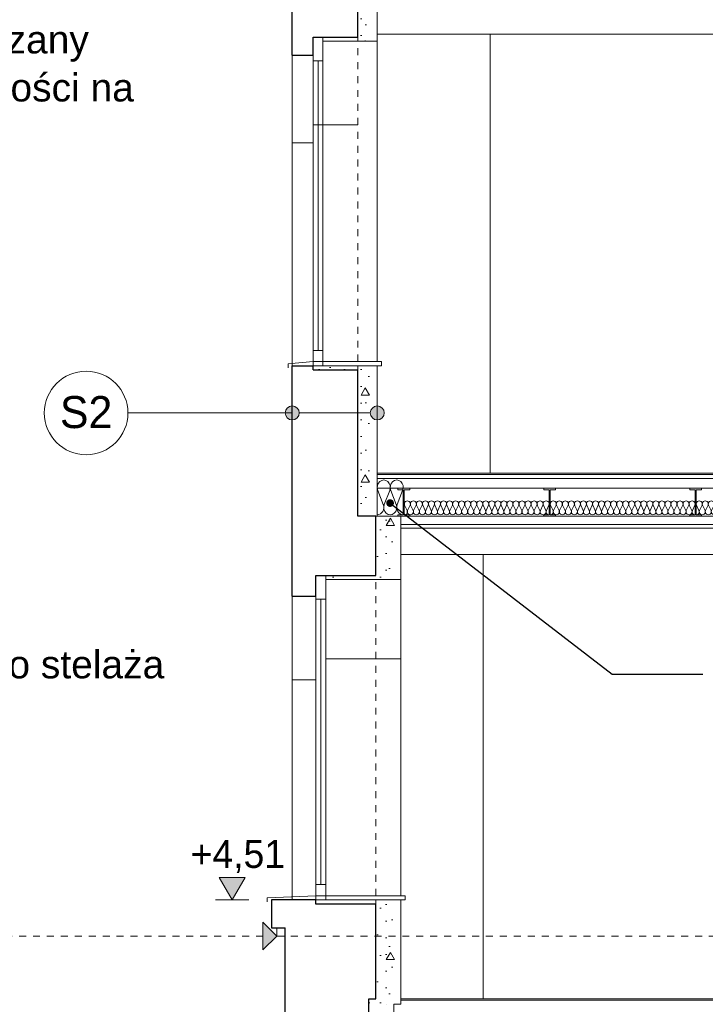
# Model space of a CAD drawing. Extents: x -396299 to -11759, y -15022 to 18278.
# Tile 91 of 205: x -195229 to -190310, y 303 to 7373. Entities that reach past the tile are written whole.
import ezdxf

# ---------------------------------------------------------------- set-up
doc = ezdxf.new("R2010")
doc.units = 0
doc.header["$MEASUREMENT"] = 0
doc.linetypes.add('Hidden Line', pattern=[100, 50, -50])
for name, color, linetype in [('arch izolacje', 7, 'Continuous'), ('Arch ocieplenie', 7, 'Continuous'), ('Arch opisy', 7, 'Continuous'), ('Arch wymiary', 7, 'Continuous'), ('INWENT STROPY', 7, 'Continuous')]:
    doc.layers.add(name, color=color, linetype=linetype)
for name, color, linetype, lineweight, true_color in [('arch izolacje_Nr_Pióra__24', 7, 'Continuous', 13, 0x029e21), ('Arch opisy_Nr_Pióra__3', 7, 'Continuous', 20, 0xff6600), ('INWENT STROPY_Nr_Pióra__2', 7, 'Continuous', 13, 0x7f7f7f), ('INWENT STROPY_Nr_Pióra__25', 7, 'Continuous', 15, 0x40a5ff), ('Inwentaryzacja Konst._Nr_Pióra__25', 7, 'Continuous', 15, 0x40a5ff)]:
    doc.layers.add(name, color=color, linetype=linetype, lineweight=lineweight, true_color=true_color)
for name, color, linetype, lineweight in [('Arch ocieplenie_Nr_Pióra__21', 7, 'Continuous', 13), ('Arch opisy_Nr_Pióra__1', 7, 'Continuous', 25), ('Arch opisy_Nr_Pióra__21', 7, 'Continuous', 13), ('Arch opisy_Nr_Pióra__5', 7, 'Continuous', 13), ('Arch wymiary_Nr_Pióra__21', 7, 'Continuous', 13), ('Arch wymiary_Nr_Pióra__5', 7, 'Continuous', 13), ('INWENT STROPY_Nr_Pióra__21', 7, 'Continuous', 13), ('INWENT. OKNA_Nr_Pióra__21', 7, 'Continuous', 13), ('INWENT.ŚCIANY_Nr_Pióra__1', 7, 'Continuous', 25), ('INWENT.ŚCIANY_Nr_Pióra__21', 7, 'Continuous', 13), ('INWENT.ŚCIANY_Nr_Pióra__5', 7, 'Continuous', 13)]:
    doc.layers.add(name, color=color, linetype=linetype, lineweight=lineweight)
doc.styles.add('GENERATED_STYLE_1', font='txt')
doc.styles.add('GENERATED_STYLE_3', font='txt')
doc.styles.add('GENERATED_STYLE_8', font='arial.ttf')
doc.dimstyles.new('GENERATED_STYLE__11', dxfattribs={"dimtxt": 0.18, "dimasz": 109.44, "dimexe": 0.18, "dimexo": 0.0625, "dimgap": 0.09, "dimtad": 0, "dimtih": 1, "dimtoh": 1, "dimdec": 4, "dimzin": 0, "dimdsep": 46, "dimcen": 0.09, "dimadec": 0, "dimazin": 0, "dimtfac": 1, "dimtdec": 4, "dimtmove": 0, "dimatfit": 3, "dimldrblk": 'ARROWHEAD_11', "dimfxl": 0, "dimtolj": 1, "dimtzin": 0, "dimarcsym": 0})
pattern_1 = [(0, (0, 0), (0, 623.5383), [60, -300]), (0, (180, 311.8), (0, 623.5383), [60, -300]), (60, (0, 0), (-540, 311.7692), [60, -300]), (60, (360, 0), (-540, 311.7692), [60, -300]), (120, (60, 0), (540, 311.7692), [60, -300]), (120, (420, 0), (540, 311.7692), [60, -300]), (0, (0, 60), (0, 120.000005), [0, -120.000005, 0, -180.00001]), (45, (60, 60), (-84.85282, 84.85282), [0, -90, 0, -150.000006])]

# ---------------------------------------------------------------- blocks, each defined once
blk = doc.blocks.new('Ściana_54', base_point=(-192543.6, 343.2))
at = {"layer": 'Arch ocieplenie_Nr_Pióra__21', "linetype": 'Continuous'}
h = blk.add_hatch(dxfattribs=at)
h.set_pattern_fill('Structural_Concrete', color=256, style=0, pattern_type=2)
h.set_pattern_definition(pattern_1)
h.paths.add_polyline_path([(-192723.6, 303.2), (-192723.6, -431.8), (-192543.6, -461.8), (-192543.6, 303.2)], flags=0)
for p, q in [((-192723.6, 303.2), (-192723.6, -431.8)), ((-192543.6, -461.8), (-192543.6, 303.2))]:
    blk.add_line(p, q, dxfattribs=at)
blk = doc.blocks.new('Ściana_60', base_point=(-192723.6, 343.2))
at = {"layer": 'Arch ocieplenie_Nr_Pióra__21', "linetype": 'Continuous'}
h = blk.add_hatch(dxfattribs=at)
h.set_pattern_fill('Structural_Concrete', color=256, style=0, pattern_type=2)
h.set_pattern_definition(pattern_1)
h.paths.add_polyline_path([(-192723.6, 303.2), (-192493.6, 303.2), (-192673.6, 343.2), (-192723.6, 343.2)], flags=0)
for p, q in [((-192673.6, 343.2), (-192723.6, 343.2)), ((-192723.6, 343.2), (-192723.6, 303.2)), ((-192543.6, 303.2), (-192493.6, 303.2))]:
    blk.add_line(p, q, dxfattribs=at)
blk = doc.blocks.new('Ściana_61', base_point=(-192493.6, 343.2))
at = {"layer": 'Arch ocieplenie_Nr_Pióra__21', "linetype": 'Continuous'}
h = blk.add_hatch(dxfattribs=at)
h.set_pattern_fill('Structural_Concrete', color=256, style=0, pattern_type=2)
h.set_pattern_definition(pattern_1)
h.paths.add_polyline_path([(-192493.6, 303.2), (-192493.6, 1053.2), (-192673.6, 1053.2), (-192673.6, 343.2)], flags=0)
for p, q in [((-192493.6, 1053.2), (-192673.6, 1053.2)), ((-192673.6, 1053.2), (-192673.6, 343.2)), ((-192493.6, 303.2), (-192493.6, 1053.2))]:
    blk.add_line(p, q, dxfattribs=at)
blk = doc.blocks.new('Ściana_63', base_point=(-192673.6, 1023.2))
at = {"layer": 'Arch ocieplenie_Nr_Pióra__21', "linetype": 'Continuous'}
h = blk.add_hatch(dxfattribs=at)
h.set_pattern_fill('Structural_Concrete', color=256, style=0, pattern_type=2)
h.set_pattern_definition(pattern_1)
h.paths.add_polyline_path([(-192673.6, 1053.2), (-193103.6, 1053.2), (-193103.6, 1023.2), (-192673.6, 1023.2)], flags=0)
for p, q in [((-192673.6, 1053.2), (-193103.6, 1053.2)), ((-193103.6, 1053.2), (-193103.6, 1023.2)), ((-193103.6, 1023.2), (-192673.6, 1023.2)), ((-192673.6, 1023.2), (-192673.6, 1053.2))]:
    blk.add_line(p, q, dxfattribs=at)
blk = doc.blocks.new('Ściana_64', base_point=(-193033.6, 3383.2))
at = {"layer": 'Arch ocieplenie_Nr_Pióra__21', "linetype": 'Continuous'}
h = blk.add_hatch(dxfattribs=at)
h.set_pattern_fill('Structural_Concrete', color=256, style=0, pattern_type=2)
h.set_pattern_definition(pattern_1)
h.paths.add_polyline_path([(-193033.6, 3353.2), (-192493.6, 3353.2), (-192673.6, 3383.2), (-193033.6, 3383.2)], flags=0)
for p, q in [((-192673.6, 3383.2), (-193033.6, 3383.2)), ((-193033.6, 3383.2), (-193033.6, 3353.2)), ((-193033.6, 3353.2), (-192493.6, 3353.2))]:
    blk.add_line(p, q, dxfattribs=at)
blk = doc.blocks.new('Ściana_67', base_point=(-192673.6, 3383.2))
at = {"layer": 'Arch ocieplenie_Nr_Pióra__21', "linetype": 'Continuous'}
h = blk.add_hatch(dxfattribs=at)
h.set_pattern_fill('Structural_Concrete', color=256, style=0, pattern_type=2)
h.set_pattern_definition(pattern_1)
h.paths.add_polyline_path([(-192493.6, 3353.2), (-192493.6, 3808.2), (-192673.6, 3808.2), (-192673.6, 3383.2)], flags=0)
for p, q in [((-192493.6, 3808.2), (-192673.6, 3808.2)), ((-192673.6, 3808.2), (-192673.6, 3383.2)), ((-192493.6, 3353.2), (-192493.6, 3808.2))]:
    blk.add_line(p, q, dxfattribs=at)
blk = doc.blocks.new('Ściana_68', base_point=(-192663.6, 3808.2))
at = {"layer": 'Arch ocieplenie_Nr_Pióra__21', "linetype": 'Continuous'}
h = blk.add_hatch(dxfattribs=at)
h.set_pattern_fill('Structural_Concrete', color=256, style=0, pattern_type=2)
h.set_pattern_definition(pattern_1)
h.paths.add_polyline_path([(-192663.6, 3808.2), (-192663.6, 4888.2), (-192803.6, 4888.2), (-192803.6, 3808.2)], flags=0)
for p, q in [((-192663.6, 4888.2), (-192803.6, 4888.2)), ((-192803.6, 4888.2), (-192803.6, 3808.2)), ((-192663.6, 3808.2), (-192663.6, 4888.2)), ((-192803.6, 3808.2), (-192663.6, 3808.2))]:
    blk.add_line(p, q, dxfattribs=at)
blk = doc.blocks.new('Ściana_70', base_point=(-192803.6, 4858.2))
at = {"layer": 'Arch ocieplenie_Nr_Pióra__21', "linetype": 'Continuous'}
h = blk.add_hatch(dxfattribs=at)
h.set_pattern_fill('Structural_Concrete', color=256, style=0, pattern_type=2)
h.set_pattern_definition(pattern_1)
h.paths.add_polyline_path([(-192803.6, 4888.2), (-193123.6, 4888.2), (-193123.6, 4858.2), (-192803.6, 4858.2)], flags=0)
for p, q in [((-192803.6, 4888.2), (-193123.6, 4888.2)), ((-193123.6, 4888.2), (-193123.6, 4858.2)), ((-192803.6, 4858.2), (-192803.6, 4888.2)), ((-193123.6, 4858.2), (-192803.6, 4858.2))]:
    blk.add_line(p, q, dxfattribs=at)
blk = doc.blocks.new('Ściana_73', base_point=(-193053.6, 7248.2))
at = {"layer": 'Arch ocieplenie_Nr_Pióra__21', "linetype": 'Continuous'}
h = blk.add_hatch(dxfattribs=at)
h.set_pattern_fill('Structural_Concrete', color=256, style=0, pattern_type=2)
h.set_pattern_definition(pattern_1)
h.paths.add_polyline_path([(-193053.6, 7218.2), (-192663.6, 7218.2), (-192803.6, 7248.2), (-193053.6, 7248.2)], flags=0)
for p, q in [((-192803.6, 7248.2), (-193053.6, 7248.2)), ((-193053.6, 7248.2), (-193053.6, 7218.2)), ((-193053.6, 7218.2), (-192663.6, 7218.2))]:
    blk.add_line(p, q, dxfattribs=at)
blk = doc.blocks.new('Ściana_74', base_point=(-192803.6, 7248.2))
at = {"layer": 'Arch ocieplenie_Nr_Pióra__21', "linetype": 'Continuous'}
h = blk.add_hatch(dxfattribs=at)
h.set_pattern_fill('Structural_Concrete', color=256, style=0, pattern_type=2)
h.set_pattern_definition(pattern_1)
h.paths.add_polyline_path([(-192663.6, 7218.2), (-192663.6, 7543.2), (-192803.6, 7543.2), (-192803.6, 7248.2)], flags=0)
for p, q in [((-192663.6, 7543.2), (-192803.6, 7543.2)), ((-192803.6, 7543.2), (-192803.6, 7248.2)), ((-192663.6, 7218.2), (-192663.6, 7543.2))]:
    blk.add_line(p, q, dxfattribs=at)
blk = doc.blocks.new('Izolacja cieplna 14_35', base_point=(-192469.6, 3818.2))
at = {"layer": 'INWENT STROPY_Nr_Pióra__2', "linetype": 'Continuous'}
for p, q in [((-192467.8, 3888.4), (-192449.8, 3848)), ((-192446.1, 3848), (-192428.1, 3888.4)), ((-192424.5, 3888.4), (-192406.5, 3848)), ((-192402.8, 3848), (-192384.8, 3888.4)), ((-192381.2, 3888.4), (-192363.2, 3848)), ((-192359.5, 3848), (-192341.5, 3888.4)), ((-192337.9, 3888.4), (-192319.9, 3848)), ((-192316.2, 3848), (-192298.2, 3888.4)), ((-192294.6, 3888.4), (-192276.6, 3848)), ((-192272.9, 3848), (-192254.9, 3888.4)), ((-192251.3, 3888.4), (-192233.3, 3848)), ((-192229.6, 3848), (-192211.6, 3888.4)), ((-192208, 3888.4), (-192190, 3848)), ((-192186.3, 3848), (-192168.3, 3888.4)), ((-192164.7, 3888.4), (-192146.7, 3848)), ((-192143, 3848), (-192125, 3888.4)), ((-192121.4, 3888.4), (-192103.4, 3848)), ((-192099.7, 3848), (-192081.7, 3888.4)), ((-192078.1, 3888.4), (-192060.1, 3848)), ((-192056.4, 3848), (-192038.4, 3888.4)), ((-192034.8, 3888.4), (-192016.8, 3848)), ((-192013.1, 3848), (-191995.1, 3888.4)), ((-191991.5, 3888.4), (-191973.5, 3848)), ((-191969.8, 3848), (-191951.8, 3888.4)), ((-191948.2, 3888.4), (-191930.2, 3848)), ((-191926.5, 3848), (-191908.5, 3888.4)), ((-191904.9, 3888.4), (-191886.9, 3848)), ((-191883.2, 3848), (-191865.2, 3888.4)), ((-191861.6, 3888.4), (-191843.6, 3848)), ((-191839.9, 3848), (-191821.9, 3888.4)), ((-191818.3, 3888.4), (-191800.3, 3848)), ((-191796.6, 3848), (-191778.6, 3888.4)), ((-191775, 3888.4), (-191757, 3848)), ((-191753.3, 3848), (-191735.3, 3888.4)), ((-191731.7, 3888.4), (-191713.7, 3848)), ((-191710, 3848), (-191692, 3888.4)), ((-191688.4, 3888.4), (-191670.4, 3848)), ((-191666.7, 3848), (-191648.7, 3888.4)), ((-191645.1, 3888.4), (-191627.1, 3848)), ((-191623.4, 3848), (-191605.4, 3888.4)), ((-191601.8, 3888.4), (-191583.8, 3848)), ((-191580.1, 3848), (-191562.1, 3888.4)), ((-191558.5, 3888.4), (-191540.5, 3848)), ((-191536.8, 3848), (-191518.8, 3888.4)), ((-191515.2, 3888.4), (-191497.2, 3848)), ((-191493.5, 3848), (-191475.5, 3888.4)), ((-191471.9, 3888.4), (-191453.9, 3848)), ((-191450.2, 3848), (-191432.2, 3888.4))]:
    blk.add_line(p, q, dxfattribs=at)
for centre, start_param, end_param in [((-192447.9, 3896.9), 5.870392, 9.837571), ((-192404.6, 3896.9), 5.870392, 9.837571), ((-192361.3, 3896.9), 5.870392, 9.837571), ((-192318, 3896.9), 5.870392, 9.837571), ((-192274.7, 3896.9), 5.870392, 9.837571), ((-192231.4, 3896.9), 5.870392, 9.837571), ((-192188.1, 3896.9), 5.870392, 9.837571), ((-192144.8, 3896.9), 5.870392, 9.837571), ((-192101.5, 3896.9), 5.870392, 9.837571), ((-192058.2, 3896.9), 5.870392, 9.837571), ((-192014.9, 3896.9), 5.870392, 9.837571), ((-191971.6, 3896.9), 5.870392, 9.837571), ((-191928.3, 3896.9), 5.870392, 9.837571), ((-191885, 3896.9), 5.870392, 9.837571), ((-191841.7, 3896.9), 5.870392, 9.837571), ((-191798.4, 3896.9), 5.870392, 9.837571), ((-191755.1, 3896.9), 5.870392, 9.837571), ((-191711.8, 3896.9), 5.870392, 9.837571), ((-191668.5, 3896.9), 5.870392, 9.837571), ((-191625.2, 3896.9), 5.870392, 9.837571), ((-191581.9, 3896.9), 5.870392, 9.837571), ((-191538.6, 3896.9), 5.870392, 9.837571), ((-191495.3, 3896.9), 5.870392, 9.837571), ((-191452, 3896.9), 5.870392, 9.837571), ((-192469.6, 3839.4), 4.712389, 6.695979), ((-192426.3, 3839.4), 2.7288, 6.695979), ((-192383, 3839.4), 2.7288, 6.695979), ((-192339.7, 3839.4), 2.7288, 6.695979), ((-192296.4, 3839.4), 2.7288, 6.695979), ((-192253.1, 3839.4), 2.7288, 6.695979), ((-192209.8, 3839.4), 2.7288, 6.695979), ((-192166.5, 3839.4), 2.7288, 6.695979), ((-192123.2, 3839.4), 2.7288, 6.695979), ((-192079.9, 3839.4), 2.7288, 6.695979), ((-192036.6, 3839.4), 2.7288, 6.695979), ((-191993.3, 3839.4), 2.7288, 6.695979), ((-191950, 3839.4), 2.7288, 6.695979), ((-191906.7, 3839.4), 2.7288, 6.695979), ((-191863.4, 3839.4), 2.7288, 6.695979), ((-191820.1, 3839.4), 2.7288, 6.695979), ((-191776.8, 3839.4), 2.7288, 6.695979), ((-191733.5, 3839.4), 2.7288, 6.695979), ((-191690.2, 3839.4), 2.7288, 6.695979), ((-191646.9, 3839.4), 2.7288, 6.695979), ((-191603.6, 3839.4), 2.7288, 6.695979), ((-191560.3, 3839.4), 2.7288, 6.695979), ((-191517, 3839.4), 2.7288, 6.695979), ((-191473.7, 3839.4), 2.7288, 6.695979), ((-191430.4, 3839.4), 2.7288, 4.712389)]:
    blk.add_ellipse(centre, major_axis=(21.6, 0), ratio=0.982347, start_param=start_param, end_param=end_param, dxfattribs=at)
blk = doc.blocks.new('Izolacja cieplna 14_68', base_point=(-191422.4, 3818.2))
at = {"layer": 'INWENT STROPY_Nr_Pióra__2', "linetype": 'Continuous'}
for p, q in [((-191420.6, 3888.4), (-191402.6, 3848)), ((-191398.9, 3848), (-191380.9, 3888.4)), ((-191377.3, 3888.4), (-191359.3, 3848)), ((-191355.6, 3848), (-191337.6, 3888.4)), ((-191334, 3888.4), (-191316, 3848)), ((-191312.3, 3848), (-191294.3, 3888.4)), ((-191290.7, 3888.4), (-191272.7, 3848)), ((-191269, 3848), (-191251, 3888.4)), ((-191247.4, 3888.4), (-191229.4, 3848)), ((-191225.7, 3848), (-191207.7, 3888.4)), ((-191204.1, 3888.4), (-191186.1, 3848)), ((-191182.4, 3848), (-191164.4, 3888.4)), ((-191160.8, 3888.4), (-191142.8, 3848)), ((-191139.1, 3848), (-191121.1, 3888.4)), ((-191117.5, 3888.4), (-191099.5, 3848)), ((-191095.8, 3848), (-191077.8, 3888.4)), ((-191074.2, 3888.4), (-191056.2, 3848)), ((-191052.5, 3848), (-191034.5, 3888.4)), ((-191030.9, 3888.4), (-191012.9, 3848)), ((-191009.2, 3848), (-190991.2, 3888.4)), ((-190987.6, 3888.4), (-190969.6, 3848)), ((-190965.9, 3848), (-190947.9, 3888.4)), ((-190944.3, 3888.4), (-190926.3, 3848)), ((-190922.6, 3848), (-190904.6, 3888.4)), ((-190901, 3888.4), (-190883, 3848)), ((-190879.3, 3848), (-190861.3, 3888.4)), ((-190857.7, 3888.4), (-190839.7, 3848)), ((-190836, 3848), (-190818, 3888.4)), ((-190814.4, 3888.4), (-190796.4, 3848)), ((-190792.7, 3848), (-190774.7, 3888.4)), ((-190771.1, 3888.4), (-190753.1, 3848)), ((-190749.4, 3848), (-190731.4, 3888.4)), ((-190727.8, 3888.4), (-190709.8, 3848)), ((-190706.1, 3848), (-190688.1, 3888.4)), ((-190684.5, 3888.4), (-190666.5, 3848)), ((-190662.8, 3848), (-190644.8, 3888.4)), ((-190641.2, 3888.4), (-190623.2, 3848)), ((-190619.5, 3848), (-190601.5, 3888.4)), ((-190597.9, 3888.4), (-190579.9, 3848)), ((-190576.2, 3848), (-190558.2, 3888.4)), ((-190554.6, 3888.4), (-190536.6, 3848)), ((-190532.9, 3848), (-190514.9, 3888.4)), ((-190511.3, 3888.4), (-190493.3, 3848)), ((-190489.6, 3848), (-190471.6, 3888.4)), ((-190468, 3888.4), (-190450, 3848)), ((-190446.3, 3848), (-190428.3, 3888.4)), ((-190424.7, 3888.4), (-190406.7, 3848)), ((-190403, 3848), (-190385, 3888.4))]:
    blk.add_line(p, q, dxfattribs=at)
for centre, start_param, end_param in [((-191400.7, 3896.9), 5.870392, 9.837571), ((-191357.4, 3896.9), 5.870392, 9.837571), ((-191314.1, 3896.9), 5.870392, 9.837571), ((-191270.8, 3896.9), 5.870392, 9.837571), ((-191227.5, 3896.9), 5.870392, 9.837571), ((-191184.2, 3896.9), 5.870392, 9.837571), ((-191140.9, 3896.9), 5.870392, 9.837571), ((-191097.6, 3896.9), 5.870392, 9.837571), ((-191054.3, 3896.9), 5.870392, 9.837571), ((-191011, 3896.9), 5.870392, 9.837571), ((-190967.7, 3896.9), 5.870392, 9.837571), ((-190924.4, 3896.9), 5.870392, 9.837571), ((-190881.1, 3896.9), 5.870392, 9.837571), ((-190837.8, 3896.9), 5.870392, 9.837571), ((-190794.5, 3896.9), 5.870392, 9.837571), ((-190751.2, 3896.9), 5.870392, 9.837571), ((-190707.9, 3896.9), 5.870392, 9.837571), ((-190664.6, 3896.9), 5.870392, 9.837571), ((-190621.3, 3896.9), 5.870392, 9.837571), ((-190578, 3896.9), 5.870392, 9.837571), ((-190534.7, 3896.9), 5.870392, 9.837571), ((-190491.4, 3896.9), 5.870392, 9.837571), ((-190448.1, 3896.9), 5.870392, 9.837571), ((-190404.8, 3896.9), 5.870392, 9.837571), ((-191422.4, 3839.4), 4.712389, 6.695979), ((-191379.1, 3839.4), 2.7288, 6.695979), ((-191335.8, 3839.4), 2.7288, 6.695979), ((-191292.5, 3839.4), 2.7288, 6.695979), ((-191249.2, 3839.4), 2.7288, 6.695979), ((-191205.9, 3839.4), 2.7288, 6.695979), ((-191162.6, 3839.4), 2.7288, 6.695979), ((-191119.3, 3839.4), 2.7288, 6.695979), ((-191076, 3839.4), 2.7288, 6.695979), ((-191032.7, 3839.4), 2.7288, 6.695979), ((-190989.4, 3839.4), 2.7288, 6.695979), ((-190946.1, 3839.4), 2.7288, 6.695979), ((-190902.8, 3839.4), 2.7288, 6.695979), ((-190859.5, 3839.4), 2.7288, 6.695979), ((-190816.2, 3839.4), 2.7288, 6.695979), ((-190772.9, 3839.4), 2.7288, 6.695979), ((-190729.6, 3839.4), 2.7288, 6.695979), ((-190686.3, 3839.4), 2.7288, 6.695979), ((-190643, 3839.4), 2.7288, 6.695979), ((-190599.7, 3839.4), 2.7288, 6.695979), ((-190556.4, 3839.4), 2.7288, 6.695979), ((-190513.1, 3839.4), 2.7288, 6.695979), ((-190469.8, 3839.4), 2.7288, 6.695979), ((-190426.5, 3839.4), 2.7288, 6.695979), ((-190383.2, 3839.4), 2.7288, 4.712389)]:
    blk.add_ellipse(centre, major_axis=(21.6, 0), ratio=0.982347, start_param=start_param, end_param=end_param, dxfattribs=at)
blk = doc.blocks.new('Izolacja cieplna 14_69', base_point=(-190375.2, 3818.2))
at = {"layer": 'INWENT STROPY_Nr_Pióra__2', "linetype": 'Continuous'}
for p, q in [((-190373.4, 3888.4), (-190355.4, 3848)), ((-190351.7, 3848), (-190333.7, 3888.4)), ((-190330.1, 3888.4), (-190312.1, 3848)), ((-190308.4, 3848), (-190290.4, 3888.4)), ((-190286.8, 3888.4), (-190268.8, 3848)), ((-190265.1, 3848), (-190247.1, 3888.4)), ((-190243.5, 3888.4), (-190225.5, 3848)), ((-190221.8, 3848), (-190203.8, 3888.4)), ((-190200.2, 3888.4), (-190182.2, 3848)), ((-190178.5, 3848), (-190160.5, 3888.4)), ((-190156.9, 3888.4), (-190138.9, 3848)), ((-190135.2, 3848), (-190117.2, 3888.4)), ((-190113.6, 3888.4), (-190095.6, 3848)), ((-190091.9, 3848), (-190073.9, 3888.4)), ((-190070.3, 3888.4), (-190052.3, 3848)), ((-190048.6, 3848), (-190030.6, 3888.4)), ((-190027, 3888.4), (-190009, 3848)), ((-190005.3, 3848), (-189987.3, 3888.4)), ((-189983.7, 3888.4), (-189965.7, 3848)), ((-189962, 3848), (-189944, 3888.4)), ((-189940.4, 3888.4), (-189922.4, 3848)), ((-189918.7, 3848), (-189900.7, 3888.4)), ((-189897.1, 3888.4), (-189879.1, 3848)), ((-189875.4, 3848), (-189857.4, 3888.4)), ((-189853.8, 3888.4), (-189835.8, 3848)), ((-189832.1, 3848), (-189814.1, 3888.4)), ((-189810.5, 3888.4), (-189792.5, 3848)), ((-189788.8, 3848), (-189770.8, 3888.4)), ((-189767.2, 3888.4), (-189749.2, 3848)), ((-189745.5, 3848), (-189727.5, 3888.4)), ((-189723.9, 3888.4), (-189705.9, 3848)), ((-189702.2, 3848), (-189684.2, 3888.4)), ((-189680.6, 3888.4), (-189662.6, 3848)), ((-189658.9, 3848), (-189640.9, 3888.4)), ((-189637.3, 3888.4), (-189619.3, 3848)), ((-189615.6, 3848), (-189597.6, 3888.4)), ((-189594, 3888.4), (-189576, 3848)), ((-189572.3, 3848), (-189554.3, 3888.4)), ((-189550.7, 3888.4), (-189532.7, 3848)), ((-189529, 3848), (-189511, 3888.4)), ((-189507.4, 3888.4), (-189489.4, 3848)), ((-189485.7, 3848), (-189467.7, 3888.4)), ((-189464.1, 3888.4), (-189446.1, 3848)), ((-189442.4, 3848), (-189424.4, 3888.4)), ((-189420.8, 3888.4), (-189402.8, 3848)), ((-189399.1, 3848), (-189381.1, 3888.4)), ((-189377.5, 3888.4), (-189359.5, 3848)), ((-189355.8, 3848), (-189337.8, 3888.4))]:
    blk.add_line(p, q, dxfattribs=at)
for centre, start_param, end_param in [((-190353.5, 3896.9), 5.870392, 9.837571), ((-190310.2, 3896.9), 5.870392, 9.837571), ((-190266.9, 3896.9), 5.870392, 9.837571), ((-190223.6, 3896.9), 5.870392, 9.837571), ((-190180.3, 3896.9), 5.870392, 9.837571), ((-190137, 3896.9), 5.870392, 9.837571), ((-190093.7, 3896.9), 5.870392, 9.837571), ((-190050.4, 3896.9), 5.870392, 9.837571), ((-190007.1, 3896.9), 5.870392, 9.837571), ((-189963.8, 3896.9), 5.870392, 9.837571), ((-189920.5, 3896.9), 5.870392, 9.837571), ((-189877.2, 3896.9), 5.870392, 9.837571), ((-189833.9, 3896.9), 5.870392, 9.837571), ((-189790.6, 3896.9), 5.870392, 9.837571), ((-189747.3, 3896.9), 5.870392, 9.837571), ((-189704, 3896.9), 5.870392, 9.837571), ((-189660.7, 3896.9), 5.870392, 9.837571), ((-189617.4, 3896.9), 5.870392, 9.837571), ((-189574.1, 3896.9), 5.870392, 9.837571), ((-189530.8, 3896.9), 5.870392, 9.837571), ((-189487.5, 3896.9), 5.870392, 9.837571), ((-189444.2, 3896.9), 5.870392, 9.837571), ((-189400.9, 3896.9), 5.870392, 9.837571), ((-189357.6, 3896.9), 5.870392, 9.837571), ((-190375.2, 3839.4), 4.712389, 6.695979), ((-190331.9, 3839.4), 2.7288, 6.695979), ((-190288.6, 3839.4), 2.7288, 6.695979), ((-190245.3, 3839.4), 2.7288, 6.695979), ((-190202, 3839.4), 2.7288, 6.695979), ((-190158.7, 3839.4), 2.7288, 6.695979), ((-190115.4, 3839.4), 2.7288, 6.695979), ((-190072.1, 3839.4), 2.7288, 6.695979), ((-190028.8, 3839.4), 2.7288, 6.695979), ((-189985.5, 3839.4), 2.7288, 6.695979), ((-189942.2, 3839.4), 2.7288, 6.695979), ((-189898.9, 3839.4), 2.7288, 6.695979), ((-189855.6, 3839.4), 2.7288, 6.695979), ((-189812.3, 3839.4), 2.7288, 6.695979), ((-189769, 3839.4), 2.7288, 6.695979), ((-189725.7, 3839.4), 2.7288, 6.695979), ((-189682.4, 3839.4), 2.7288, 6.695979), ((-189639.1, 3839.4), 2.7288, 6.695979), ((-189595.8, 3839.4), 2.7288, 6.695979), ((-189552.5, 3839.4), 2.7288, 6.695979), ((-189509.2, 3839.4), 2.7288, 6.695979), ((-189465.9, 3839.4), 2.7288, 6.695979), ((-189422.6, 3839.4), 2.7288, 6.695979), ((-189379.3, 3839.4), 2.7288, 6.695979), ((-189336, 3839.4), 2.7288, 4.712389)]:
    blk.add_ellipse(centre, major_axis=(21.6, 0), ratio=0.982347, start_param=start_param, end_param=end_param, dxfattribs=at)
blk = doc.blocks.new('Izolacja cieplna 14_73', base_point=(-192477.6, 3818.2))
at = {"layer": 'arch izolacje_Nr_Pióra__24', "linetype": 'Continuous'}
for p, q in [((-192621, 3892.7), (-192659.7, 3993.7)), ((-192574.5, 3993.7), (-192613.2, 3892.7)), ((-192528, 3892.7), (-192566.7, 3993.7)), ((-192481.5, 3993.7), (-192520.2, 3892.7))]:
    blk.add_line(p, q, dxfattribs=at)
for centre, start_param, end_param in [((-192617.1, 4015), 1.158003, 5.125183), ((-192524.1, 4015), 1.158003, 5.125183), ((-192663.6, 3871.3), 0, 1.983589), ((-192570.6, 3871.3), 4.299595, 8.266774), ((-192477.6, 3871.3), 4.299596, 6.283185)]:
    blk.add_ellipse(centre, major_axis=(0, -53.2), ratio=0.874561, start_param=start_param, end_param=end_param, dxfattribs=at)
blk = doc.blocks.new('Linia_51', base_point=(-192663.6, 4549.4))
at = {"layer": 'Arch opisy_Nr_Pióra__21', "linetype": 'Continuous'}
for points in [[(-193223.6, 4549.4), (-193227.4, 4568.5), (-193238.2, 4584.8), (-193254.5, 4595.6), (-193273.6, 4599.4), (-193292.7, 4595.6), (-193308.9, 4584.8), (-193319.8, 4568.5), (-193323.6, 4549.4), (-193319.8, 4530.3), (-193308.9, 4514.1), (-193292.7, 4503.2), (-193273.6, 4499.4), (-193254.5, 4503.2), (-193238.2, 4514.1), (-193227.4, 4530.3)], [(-192613.6, 4549.4), (-192617.4, 4568.5), (-192628.2, 4584.8), (-192644.5, 4595.6), (-192663.6, 4599.4), (-192682.7, 4595.6), (-192698.9, 4584.8), (-192709.8, 4568.5), (-192713.6, 4549.4), (-192709.8, 4530.3), (-192698.9, 4514.1), (-192682.7, 4503.2), (-192663.6, 4499.4), (-192644.5, 4503.2), (-192628.2, 4514.1), (-192617.4, 4530.3)]]:
    blk.add_hatch(color=256, dxfattribs=at).paths.add_polyline_path(points, flags=0)
blk.add_line((-192713.6, 4549.4), (-193223.6, 4549.4), dxfattribs=at)
for centre in [(-193273.6, 4549.4), (-192663.6, 4549.4)]:
    blk.add_circle(centre, 50, dxfattribs=at)
blk = doc.blocks.new('Linia_52', base_point=(-193273.6, 4549.4))
at = {"layer": 'Arch opisy_Nr_Pióra__21', "linetype": 'Continuous'}
blk.add_line((-193273.6, 4549.4), (-194452.6, 4549.4), dxfattribs=at)
blk.add_circle((-194752.6, 4549.4), 300, dxfattribs=at)
blk = doc.blocks.new('Linia_162', base_point=(-193383.6, 793.2))
at = {"layer": 'Arch opisy_Nr_Pióra__3', "linetype": 'Continuous'}
blk.add_hatch(color=256, dxfattribs=at).paths.add_polyline_path([(-193383.6, 793.2), (-193483.6, 693.2), (-193483.6, 893.2)], flags=0)
for p, q in [((-193383.6, 793.2), (-193483.6, 893.2)), ((-193483.6, 693.2), (-193483.6, 893.2)), ((-193383.6, 793.2), (-193483.6, 693.2))]:
    blk.add_line(p, q, dxfattribs=at)
at = {"layer": 'Arch opisy_Nr_Pióra__3', "linetype": 'Hidden Line'}
blk.add_line((-193483.6, 793.2), (-199310.3, 793.2), dxfattribs=at)
blk = doc.blocks.new('Linia_164', base_point=(-193383.6, 793.2))
at = {"layer": 'Arch opisy_Nr_Pióra__3', "linetype": 'Hidden Line'}
blk.add_line((-193383.6, 793.2), (-178503.6, 793.2), dxfattribs=at)
blk = doc.blocks.new('Wymiary_75', base_point=(-193705, 1053.2))
at = {"layer": 'Arch wymiary_Nr_Pióra__5', "linetype": 'Continuous'}
blk.add_hatch(color=256, dxfattribs=at).paths.add_polyline_path([(-193705, 1053.2), (-193797.8, 1213.2), (-193612.2, 1213.2)], flags=0)
for p, q in [((-193705, 1053.2), (-193797.8, 1213.2)), ((-193797.8, 1213.2), (-193612.2, 1213.2)), ((-193612.2, 1213.2), (-193705, 1053.2)), ((-193705, 1053.2), (-193825, 1053.2)), ((-193705, 1053.2), (-193585, 1053.2))]:
    blk.add_line(p, q, dxfattribs=at)
at = {"layer": 'Arch wymiary_Nr_Pióra__21', "insert": (-194002.4, 1245.2), "char_height": 200, "attachment_point": 7, "style": 'GENERATED_STYLE_1'}
blk.add_mtext('{+4,51}', dxfattribs=at)
blk = doc.blocks.new('ARROWHEAD_11')
at = {"color": 0, "linetype": 'Continuous', "lineweight": 0}
blk.add_line((0, 0), (-1, 0), dxfattribs=at)
at = {"color": 0, "linetype": 'Continuous', "lineweight": 0, "const_width": 0.25, "flags": 128}
blk.add_lwpolyline([(-0.125, 0, 1), (0.125, 0, 1)], format="xyb", close=True, dxfattribs=at)

msp = doc.modelspace()

# ---------------------------------------------------------------- linework, layer by layer
at = {"layer": 'Arch ocieplenie_Nr_Pióra__21', "linetype": 'Continuous'}
for p, q in [((-192663.6, 7218.2), (-192663.6, 4918.2)), ((-192493.6, 3353.2), (-192493.6, 1083.2)), ((-192493.6, 2783.2), (-193033.6, 2783.2))]:
    msp.add_line(p, q, dxfattribs=at)
at = {"layer": 'INWENT STROPY_Nr_Pióra__2', "linetype": 'Continuous'}
for p, q in [((-192663.6, 7268.2), (-191853.6, 7268.2)), ((-192493.6, 3533.2), (-191903.6, 3533.2))]:
    msp.add_line(p, q, dxfattribs=at)
at = {"layer": 'INWENT STROPY_Nr_Pióra__21', "linetype": 'Continuous'}
for p, q in [((-186943.6, 4118.2), (-192663.6, 4118.2)), ((-186943.6, 4108.2), (-192663.6, 4108.2)), ((-186943.6, 4078.2), (-192663.6, 4078.2)), ((-186993.6, 3748.2), (-192493.6, 3748.2)), ((-186993.6, 3723.2), (-192493.6, 3723.2)), ((-186993.6, 343.2), (-192493.6, 343.2)), ((-186993.6, 333.2), (-192493.6, 333.2))]:
    msp.add_line(p, q, dxfattribs=at)
at = {"layer": 'INWENT STROPY_Nr_Pióra__25', "linetype": 'Continuous'}
for p, q in [((-192431.1, 4008.2), (-192516.1, 4008.2)), ((-192516.1, 3998.2), (-192516.1, 4008.2)), ((-192477.6, 3998.2), (-192516.1, 3998.2)), ((-192477.6, 3818.2), (-192477.6, 3998.2)), ((-192431.1, 3998.2), (-192469.6, 3998.2)), ((-192469.6, 3818.2), (-192469.6, 3998.2)), ((-192431.1, 3998.2), (-192431.1, 4008.2)), ((-191383.9, 4008.2), (-191468.9, 4008.2)), ((-191468.9, 3998.2), (-191468.9, 4008.2)), ((-191430.4, 3998.2), (-191468.9, 3998.2)), ((-191430.4, 3818.2), (-191430.4, 3998.2)), ((-191383.9, 3998.2), (-191422.4, 3998.2)), ((-191422.4, 3818.2), (-191422.4, 3998.2)), ((-191383.9, 3998.2), (-191383.9, 4008.2)), ((-190336.7, 4008.2), (-190421.7, 4008.2)), ((-190421.7, 3998.2), (-190421.7, 4008.2)), ((-190383.2, 3998.2), (-190421.7, 3998.2)), ((-190383.2, 3818.2), (-190383.2, 3998.2)), ((-190336.7, 3998.2), (-190375.2, 3998.2)), ((-190375.2, 3818.2), (-190375.2, 3998.2)), ((-190336.7, 3998.2), (-190336.7, 4008.2)), ((-192516.1, 3808.2), (-192516.1, 3818.2)), ((-192477.6, 3818.2), (-192516.1, 3818.2)), ((-192431.1, 3818.2), (-192469.6, 3818.2)), ((-192431.1, 3818.2), (-192431.1, 3808.2)), ((-191468.9, 3808.2), (-191468.9, 3818.2)), ((-191430.4, 3818.2), (-191468.9, 3818.2)), ((-191383.9, 3818.2), (-191422.4, 3818.2)), ((-191383.9, 3818.2), (-191383.9, 3808.2)), ((-190421.7, 3808.2), (-190421.7, 3818.2)), ((-190383.2, 3818.2), (-190421.7, 3818.2)), ((-190336.7, 3818.2), (-190375.2, 3818.2)), ((-190336.7, 3818.2), (-190336.7, 3808.2)), ((-192431.1, 3808.2), (-192516.1, 3808.2)), ((-191383.9, 3808.2), (-191468.9, 3808.2)), ((-190336.7, 3808.2), (-190421.7, 3808.2))]:
    msp.add_line(p, q, dxfattribs=at)
at = {"layer": 'INWENT. OKNA_Nr_Pióra__21', "linetype": 'Continuous'}
for p, q in [((-193123.6, 4888.2), (-193123.6, 7248.2)), ((-193123.6, 7248.2), (-193053.6, 7248.2)), ((-193053.6, 7248.2), (-193053.6, 4888.2)), ((-193123.6, 7078.2), (-193053.6, 7078.2)), ((-193088.6, 7078.2), (-193088.6, 4998.2)), ((-193123.6, 4998.2), (-193053.6, 4998.2)), ((-193123.6, 4918.2), (-193303.6, 4903.2)), ((-193303.6, 4903.2), (-193303.6, 4873.2)), ((-193123.6, 4918.2), (-192633.6, 4918.2)), ((-193123.6, 4918.2), (-193123.6, 4888.2)), ((-192633.6, 4888.2), (-192663.6, 4888.2)), ((-192633.6, 4918.2), (-192633.6, 4888.2)), ((-193103.6, 1053.2), (-193103.6, 3383.2)), ((-193103.6, 3383.2), (-193033.6, 3383.2)), ((-193033.6, 3383.2), (-193033.6, 1053.2)), ((-193103.6, 3213.2), (-193033.6, 3213.2)), ((-193068.6, 3213.2), (-193068.6, 1163.2)), ((-193103.6, 1163.2), (-193033.6, 1163.2)), ((-193103.6, 1083.2), (-193453.6, 1068.2)), ((-193453.6, 1068.2), (-193453.6, 1038.2)), ((-193103.6, 1083.2), (-192463.6, 1083.2)), ((-193103.6, 1083.2), (-193103.6, 1053.2)), ((-192463.6, 1083.2), (-192463.6, 1053.2)), ((-192463.6, 1053.2), (-192493.6, 1053.2))]:
    msp.add_line(p, q, dxfattribs=at)
at = {"layer": 'INWENT.ŚCIANY_Nr_Pióra__1', "linetype": 'Continuous'}
for p, q in [((-192803.6, 7248.2), (-192803.6, 7808.2)), ((-193273.6, 7118.2), (-193273.6, 7488.2)), ((-193123.6, 7118.2), (-193123.6, 7248.2)), ((-193123.6, 7248.2), (-192803.6, 7248.2)), ((-193273.6, 7118.2), (-193123.6, 7118.2)), ((-193273.6, 3233.2), (-193273.6, 4888.2)), ((-193273.6, 4888.2), (-193123.6, 4888.2)), ((-193123.6, 4858.2), (-193123.6, 4888.2)), ((-193123.6, 4858.2), (-192803.6, 4858.2)), ((-192803.6, 3808.2), (-192803.6, 4858.2)), ((-192673.6, 3808.2), (-192803.6, 3808.2)), ((-192673.6, 3383.2), (-192673.6, 3808.2)), ((-193103.6, 3233.2), (-193103.6, 3383.2)), ((-193103.6, 3383.2), (-192673.6, 3383.2)), ((-193273.6, 3233.2), (-193103.6, 3233.2)), ((-193423.6, 1053.2), (-193423.6, 853.2)), ((-193103.6, 1053.2), (-193423.6, 1053.2)), ((-193103.6, 1023.2), (-193103.6, 1053.2)), ((-192673.6, 1023.2), (-193103.6, 1023.2)), ((-192673.6, 343.2), (-192673.6, 1023.2)), ((-193423.6, 853.2), (-193323.6, 853.2)), ((-193323.6, -601.8), (-193323.6, 853.2)), ((-192723.6, 343.2), (-192673.6, 343.2)), ((-192723.6, -431.8), (-192723.6, 343.2))]:
    msp.add_line(p, q, dxfattribs=at)
at = {"layer": 'INWENT.ŚCIANY_Nr_Pióra__21', "linetype": 'Hidden Line'}
for p, q in [((-192803.6, 4918.2), (-192803.6, 7248.2)), ((-192673.6, 1083.2), (-192673.6, 3383.2))]:
    msp.add_line(p, q, dxfattribs=at)
at = {"layer": 'INWENT.ŚCIANY_Nr_Pióra__21', "linetype": 'Continuous'}
for p, q in [((-193273.6, 4888.2), (-193273.6, 7118.2)), ((-192803.6, 6618.2), (-193123.6, 6618.2)), ((-193123.6, 6488.2), (-193273.6, 6488.2)), ((-193273.6, 1053.2), (-193273.6, 3233.2)), ((-193103.6, 2633.2), (-193273.6, 2633.2)), ((-193383.6, 793.2), (-193383.6, 853.2)), ((-193323.6, 793.2), (-193383.6, 793.2))]:
    msp.add_line(p, q, dxfattribs=at)
at = {"layer": 'INWENT.ŚCIANY_Nr_Pióra__5', "linetype": 'Continuous'}
for p, q in [((-191853.6, 7268.2), (-188413.6, 7268.2)), ((-191853.6, 4118.2), (-191853.6, 7268.2)), ((-191903.6, 343.2), (-191903.6, 3533.2)), ((-191903.6, 3533.2), (-188503.6, 3533.2))]:
    msp.add_line(p, q, dxfattribs=at)
at = {"layer": 'Inwentaryzacja Konst._Nr_Pióra__25', "linetype": 'Continuous'}
for p, q in [((-186943.6, 4008.2), (-192663.6, 4008.2)), ((-186993.6, 3808.2), (-192493.6, 3808.2))]:
    msp.add_line(p, q, dxfattribs=at)

# ---------------------------------------------------------------- block references
at = {"layer": 'arch izolacje', "color": 104, "linetype": 'Continuous', "lineweight": 20, "true_color": 0x029e21}
msp.add_blockref('Izolacja cieplna 14_73', (-192477.6, 3818.2), dxfattribs=at)
at = {"layer": 'Arch ocieplenie'}
for name, p in [('Ściana_74', (-192803.6, 7248.2)), ('Ściana_73', (-193053.6, 7248.2)), ('Ściana_70', (-192803.6, 4858.2)), ('Ściana_68', (-192663.6, 3808.2)), ('Ściana_67', (-192673.6, 3383.2)), ('Ściana_64', (-193033.6, 3383.2)), ('Ściana_63', (-192673.6, 1023.2)), ('Ściana_61', (-192493.6, 343.2)), ('Ściana_60', (-192723.6, 343.2)), ('Ściana_54', (-192543.6, 343.2))]:
    msp.add_blockref(name, p, dxfattribs=at)
at = {"layer": 'Arch opisy', "linetype": 'Continuous'}
for name, p in [('Linia_52', (-193273.6, 4549.4)), ('Linia_51', (-192663.6, 4549.4))]:
    msp.add_blockref(name, p, dxfattribs=at)
at = {"layer": 'Arch opisy', "color": 30, "linetype": 'Hidden Line', "lineweight": 20, "true_color": 0xff6600}
for name in ['Linia_162', 'Linia_164']:
    msp.add_blockref(name, (-193383.6, 793.2), dxfattribs=at)
at = {"layer": 'Arch wymiary', "linetype": 'Continuous'}
msp.add_blockref('Wymiary_75', (-193705, 1053.2), dxfattribs=at)
at = {"layer": 'INWENT STROPY', "color": 104, "linetype": 'Continuous', "lineweight": 20, "true_color": 0x029e21}
for name, p in [('Izolacja cieplna 14_35', (-192469.6, 3818.2)), ('Izolacja cieplna 14_68', (-191422.4, 3818.2)), ('Izolacja cieplna 14_69', (-190375.2, 3818.2))]:
    msp.add_blockref(name, p, dxfattribs=at)

# ---------------------------------------------------------------- texts
at = {"layer": 'Arch opisy_Nr_Pióra__1', "linetype": 'Continuous', "insert": (-194752.6, 4670.8), "char_height": 230, "attachment_point": 2, "style": 'GENERATED_STYLE_3'}
msp.add_mtext('{S2}', dxfattribs=at)
at = {"layer": 'Arch opisy_Nr_Pióra__5', "linetype": 'Continuous', "char_height": 200, "width": 9728.552, "attachment_point": 1, "style": 'GENERATED_STYLE_8'}
for s, insert, line_spacing_factor in [('\\A1;{\\fArial|b1|i0|c0|p38;S5 - ŚCIANA FUNDAMENTOWA\\P\\fArial|b0|i0|c0|p38;      - wysokowytrzymała, trójwarstwowa kubełkowa mata ochronna \\P        z funkcją oddzielającą\\P      - elastyczna polimerowa powłoka grubowarstwowa (FPD)\\P      - wodoszczelna szpachlówka uszczelniająca\\P      - mineralny szlam uszczelniający o wysokiej odporności \\P        na siarczany\\P      - powłoka gruntująca o działaniu wzmacniającym\\P      - istniejąca kamienna ściana fundamentowa\\P        a) kamień należy oczyścić z istniejących warstw farby, wykwitów etc.\\P        b) usunąć istniejące spoiny\\P c) przestrzeń po spoinach wypłenić szpachlówka uszczelniająca \\P     o wysokiej odporności na siarczany\\PUWAGA:\\PJeżeli przy odkryciu ściany fundamentowej od wewnątrz okaże się,\\Pże kamień jest tylko warstwą licową a reszta ściany jest wykonana \\Pz cegły należy dół ściany odciąć izolacją poziomą za pomocą \\Piniekcji na bazie bezrozpuszczalnikowego kremu na bazie silanów\\PPionowe izolacje należy ułożyć następująco:\\H1.211654x; \\P\\H0.825318x;      - ceglana ściana fundamentowa\\P- bezrozpuszczalnikowy koncentrat krzemionkujący o działaniu\\P  wzmacniającym\\P\\fCalibri|b0|i0|c0|p34;\\H0.857143x;- \\fArial|b0|i0|c0|p38;\\H1.166667x;szpachlówka uszczelniająca o wysokiej odporności na siarczany\\P- sztywny, mineralny szlam uszczelniający o wysokiej odporności na \\P  siarczany }', (-202825.4, 14915.3), 1.034041), ('\\A1;{\\fArial|b1|i0|c0|p38;D1 - DACH \\P         U całkowite przegrody = 0,13 W/m2K:\\P\\fArial|b0|i0|c0|p38;      - istniejące panaele z blachy miedzianej\\P      - istniejąca izolacja 2 x papa\\P      - istniejące deskowanie\\P      - wentylowana pustka - 2,5 cm\\P      - projektowana warstwa izolacji z wełny mineralnej \\P        o współ. lambda = 0,030 W/mK- 25 cm \\P      - projektowany stelaż systemowy mocowany krzyżowo\\P      - projektowana paroizolacja\\P      - projektowana 2 x płyta GKF mocowana do systemowego stelaża }', (-202825.4, 5972.6), 0.938465)]:
    msp.add_mtext(s, dxfattribs=dict(at, insert=insert, line_spacing_factor=line_spacing_factor))

# ---------------------------------------------------------------- leaders
at = {"layer": 'Arch opisy_Nr_Pióra__3', "linetype": 'Continuous', "annotation_type": 0, "has_hookline": 1, "hookline_direction": 1, "text_width": 1414.3}
msp.add_leader([(-192571.6, 3902.2), (-190978.2, 2673.3), (-190327.1, 2673.3)], dimstyle='GENERATED_STYLE__11', dxfattribs=at)

doc.saveas('drawing.dxf')
